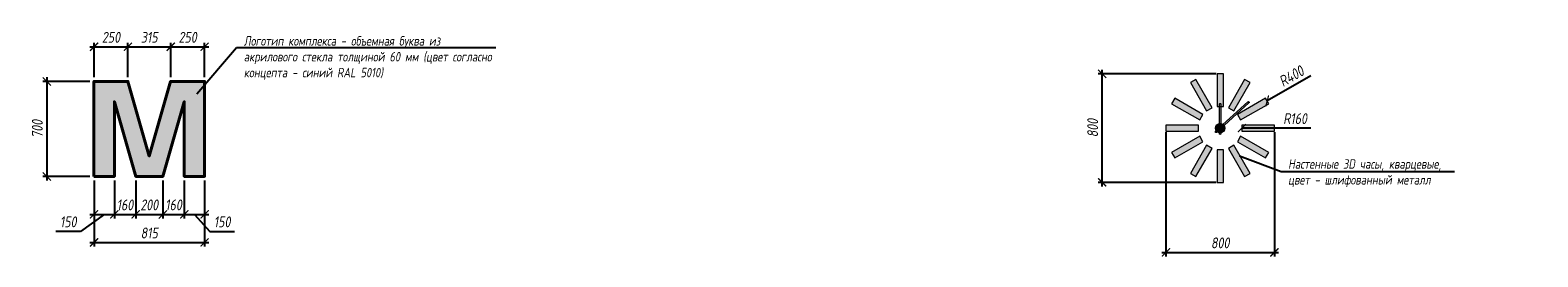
# Model space of a CAD drawing. Header units: millimetres. Extents: x 42571 to 146629, y -34435 to 73146.
# Tile 81 of 94: x 111041 to 122153, y 11965 to 13636. Entities that reach past the tile are written whole.
import ezdxf
from ezdxf import colors
from ezdxf.entities.mleader import LeaderData, LeaderLine
from ezdxf.math import Vec2, Vec3

# ---------------------------------------------------------------- set-up
doc = ezdxf.new("R2010")
doc.units = ezdxf.units.MM
doc.layers.get('Defpoints').update_dxf_attribs({"color": 31})
for name, color, linetype, lineweight in [('dim_meb', 7, 'Continuous', 5), ('wall_obm', 172, 'Continuous', 40), ('Обмерный', 8, 'Continuous', 20)]:
    doc.layers.add(name, color=color, linetype=linetype, lineweight=lineweight)
doc.styles.add('fl_iso paper', font='isocpeur.ttf', dxfattribs={"width": 0.8, "oblique": 10})
doc.dimstyles.new('In tre 20', dxfattribs={"dimscale": 0, "dimtxt": 80, "dimasz": 60, "dimexe": 30, "dimexo": 30, "dimgap": 30, "dimtad": 1, "dimdec": 0, "dimrnd": 5, "dimzin": 0, "dimdsep": 46, "dimtxsty": 'fl_iso paper', "dimblk": 'ARCHTICK', "dimcen": 0, "dimdle": 30, "dimadec": 0, "dimazin": 0, "dimtfac": 1, "dimtdec": 0, "dimtofl": 0, "dimtmove": 1, "dimatfit": 3, "dimfxl": 40, "dimtolj": 1, "dimtzin": 0, "dimarcsym": 1})

# ---------------------------------------------------------------- blocks, each defined once
blk = doc.blocks.new('_ArchTick')
at = {"color": 0, "linetype": 'ByBlock', "lineweight": 9, "const_width": 0.15}
blk.add_lwpolyline([(-0.5, -0.5), (0.5, 0.5)], dxfattribs=at)
blk = doc.blocks.new('*D737')
at = {"layer": 'Defpoints', "color": 0, "transparency": 16777216}
for p in [(111512, 12558), (112327, 12558), (112327, 12071)]:
    blk.add_point(p, dxfattribs=at)
at = {"layer": 'Обмерный', "color": 0, "lineweight": -2, "transparency": 16777216}
for p, q in [((111512, 12528), (111512, 12041)), ((112327, 12528), (112327, 12041)), ((111482, 12071), (112357, 12071))]:
    blk.add_line(p, q, dxfattribs=at)
at = {"layer": 'Обмерный', "color": 0, "lineweight": -2, "transparency": 16777216, "xscale": 60, "yscale": 60, "zscale": 60, "rotation": 180}
blk.add_blockref('_ArchTick', (111512, 12071), dxfattribs=at)
at = {"layer": 'Обмерный', "color": 0, "lineweight": -2, "transparency": 16777216, "xscale": 60, "yscale": 60, "zscale": 60}
blk.add_blockref('_ArchTick', (112327, 12071), dxfattribs=at)
at = {"layer": 'Обмерный', "color": 0, "lineweight": 20, "transparency": 16777216, "insert": (111919, 12141), "char_height": 80, "attachment_point": 5, "style": 'fl_iso paper'}
blk.add_mtext('\\A1;815', dxfattribs=at)
blk = doc.blocks.new('*D738')
at = {"layer": 'Defpoints', "color": 0, "transparency": 16777216}
for p in [(111512, 13258), (111164, 12558), (111512, 12558)]:
    blk.add_point(p, dxfattribs=at)
at = {"layer": 'Обмерный', "color": 0, "lineweight": -2, "transparency": 16777216}
for p, q in [((111482, 13258), (111134, 13258)), ((111164, 13288), (111164, 12528)), ((111482, 12558), (111134, 12558))]:
    blk.add_line(p, q, dxfattribs=at)
at = {"layer": 'Обмерный', "color": 0, "lineweight": -2, "transparency": 16777216, "xscale": 60, "yscale": 60, "zscale": 60}
for p, rotation in [((111164, 13258), 90), ((111164, 12558), 270)]:
    blk.add_blockref('_ArchTick', p, dxfattribs=dict(at, rotation=rotation))
at = {"layer": 'Обмерный', "color": 0, "lineweight": 20, "transparency": 16777216, "insert": (111094, 12908), "char_height": 80, "attachment_point": 5, "rotation": 90, "style": 'fl_iso paper'}
blk.add_mtext('\\A1;700', dxfattribs=at)
blk = doc.blocks.new('*D741')
at = {"layer": 'Defpoints', "color": 0, "transparency": 16777216}
for p in [(111512, 12558), (111662, 12558), (111662, 12278)]:
    blk.add_point(p, dxfattribs=at)
at = {"layer": 'Обмерный', "color": 0, "lineweight": -2, "transparency": 16777216}
for p, q in [((111512, 12528), (111512, 12248)), ((111662, 12528), (111662, 12248)), ((111587, 12278), (111413, 12153)), ((111482, 12278), (111692, 12278)), ((111413, 12153), (111230, 12153))]:
    blk.add_line(p, q, dxfattribs=at)
at = {"layer": 'Обмерный', "color": 0, "lineweight": -2, "transparency": 16777216, "xscale": 60, "yscale": 60, "zscale": 60, "rotation": 180}
blk.add_blockref('_ArchTick', (111512, 12278), dxfattribs=at)
at = {"layer": 'Обмерный', "color": 0, "lineweight": -2, "transparency": 16777216, "xscale": 60, "yscale": 60, "zscale": 60}
blk.add_blockref('_ArchTick', (111662, 12278), dxfattribs=at)
at = {"layer": 'Обмерный', "color": 0, "lineweight": 20, "transparency": 16777216, "insert": (111322, 12223), "char_height": 80, "attachment_point": 5, "style": 'fl_iso paper'}
blk.add_mtext('\\A1;150', dxfattribs=at)
blk = doc.blocks.new('*D742')
at = {"layer": 'Defpoints', "color": 0, "transparency": 16777216}
for p in [(111662, 12558), (111819, 12558), (111819, 12278)]:
    blk.add_point(p, dxfattribs=at)
at = {"layer": 'Обмерный', "color": 0, "lineweight": -2, "transparency": 16777216}
for p, q in [((111662, 12528), (111662, 12248)), ((111819, 12528), (111819, 12248)), ((111632, 12278), (111849, 12278))]:
    blk.add_line(p, q, dxfattribs=at)
at = {"layer": 'Обмерный', "color": 0, "lineweight": -2, "transparency": 16777216, "xscale": 60, "yscale": 60, "zscale": 60, "rotation": 180}
blk.add_blockref('_ArchTick', (111662, 12278), dxfattribs=at)
at = {"layer": 'Обмерный', "color": 0, "lineweight": -2, "transparency": 16777216, "xscale": 60, "yscale": 60, "zscale": 60}
blk.add_blockref('_ArchTick', (111819, 12278), dxfattribs=at)
at = {"layer": 'Обмерный', "color": 0, "lineweight": 20, "transparency": 16777216, "insert": (111740, 12348), "char_height": 80, "attachment_point": 5, "style": 'fl_iso paper'}
blk.add_mtext('\\A1;160', dxfattribs=at)
blk = doc.blocks.new('*D743')
at = {"layer": 'Defpoints', "color": 0, "transparency": 16777216}
for p in [(111819, 12558), (112019, 12558), (112019, 12278)]:
    blk.add_point(p, dxfattribs=at)
at = {"layer": 'Обмерный', "color": 0, "lineweight": -2, "transparency": 16777216}
for p, q in [((111819, 12528), (111819, 12248)), ((112019, 12528), (112019, 12248)), ((111789, 12278), (112049, 12278))]:
    blk.add_line(p, q, dxfattribs=at)
at = {"layer": 'Обмерный', "color": 0, "lineweight": -2, "transparency": 16777216, "xscale": 60, "yscale": 60, "zscale": 60, "rotation": 180}
blk.add_blockref('_ArchTick', (111819, 12278), dxfattribs=at)
at = {"layer": 'Обмерный', "color": 0, "lineweight": -2, "transparency": 16777216, "xscale": 60, "yscale": 60, "zscale": 60}
blk.add_blockref('_ArchTick', (112019, 12278), dxfattribs=at)
at = {"layer": 'Обмерный', "color": 0, "lineweight": 20, "transparency": 16777216, "insert": (111919, 12348), "char_height": 80, "attachment_point": 5, "style": 'fl_iso paper'}
blk.add_mtext('\\A1;200', dxfattribs=at)
blk = doc.blocks.new('*D744')
at = {"layer": 'Defpoints', "color": 0, "transparency": 16777216}
for p in [(112019, 12558), (112177, 12558), (112177, 12278)]:
    blk.add_point(p, dxfattribs=at)
at = {"layer": 'Обмерный', "color": 0, "lineweight": -2, "transparency": 16777216}
for p, q in [((112019, 12528), (112019, 12248)), ((112177, 12528), (112177, 12248)), ((111989, 12278), (112207, 12278))]:
    blk.add_line(p, q, dxfattribs=at)
at = {"layer": 'Обмерный', "color": 0, "lineweight": -2, "transparency": 16777216, "xscale": 60, "yscale": 60, "zscale": 60, "rotation": 180}
blk.add_blockref('_ArchTick', (112019, 12278), dxfattribs=at)
at = {"layer": 'Обмерный', "color": 0, "lineweight": -2, "transparency": 16777216, "xscale": 60, "yscale": 60, "zscale": 60}
blk.add_blockref('_ArchTick', (112177, 12278), dxfattribs=at)
at = {"layer": 'Обмерный', "color": 0, "lineweight": 20, "transparency": 16777216, "insert": (112098, 12348), "char_height": 80, "attachment_point": 5, "style": 'fl_iso paper'}
blk.add_mtext('\\A1;160', dxfattribs=at)
blk = doc.blocks.new('*D745')
at = {"layer": 'Defpoints', "color": 0, "transparency": 16777216}
for p in [(112177, 12558), (112327, 12558), (112327, 12278)]:
    blk.add_point(p, dxfattribs=at)
at = {"layer": 'Обмерный', "color": 0, "lineweight": -2, "transparency": 16777216}
for p, q in [((112177, 12528), (112177, 12248)), ((112327, 12528), (112327, 12248)), ((112147, 12278), (112357, 12278)), ((112252, 12278), (112365, 12153)), ((112365, 12153), (112547, 12153))]:
    blk.add_line(p, q, dxfattribs=at)
at = {"layer": 'Обмерный', "color": 0, "lineweight": -2, "transparency": 16777216, "xscale": 60, "yscale": 60, "zscale": 60, "rotation": 180}
blk.add_blockref('_ArchTick', (112177, 12278), dxfattribs=at)
at = {"layer": 'Обмерный', "color": 0, "lineweight": -2, "transparency": 16777216, "xscale": 60, "yscale": 60, "zscale": 60}
blk.add_blockref('_ArchTick', (112327, 12278), dxfattribs=at)
at = {"layer": 'Обмерный', "color": 0, "lineweight": 20, "transparency": 16777216, "insert": (112456, 12223), "char_height": 80, "attachment_point": 5, "style": 'fl_iso paper'}
blk.add_mtext('\\A1;150', dxfattribs=at)
blk = doc.blocks.new('*D746')
at = {"layer": 'Defpoints', "color": 0, "transparency": 16777216}
for p in [(111762, 13513), (111512, 13258), (111762, 13258)]:
    blk.add_point(p, dxfattribs=at)
at = {"layer": 'Обмерный', "color": 0, "lineweight": -2, "transparency": 16777216}
for p, q in [((111482, 13513), (111792, 13513)), ((111512, 13288), (111512, 13543)), ((111762, 13288), (111762, 13543))]:
    blk.add_line(p, q, dxfattribs=at)
at = {"layer": 'Обмерный', "color": 0, "lineweight": -2, "transparency": 16777216, "xscale": 60, "yscale": 60, "zscale": 60, "rotation": 180}
blk.add_blockref('_ArchTick', (111512, 13513), dxfattribs=at)
at = {"layer": 'Обмерный', "color": 0, "lineweight": -2, "transparency": 16777216, "xscale": 60, "yscale": 60, "zscale": 60}
blk.add_blockref('_ArchTick', (111762, 13513), dxfattribs=at)
at = {"layer": 'Обмерный', "color": 0, "lineweight": 20, "transparency": 16777216, "insert": (111637, 13583), "char_height": 80, "attachment_point": 5, "style": 'fl_iso paper'}
blk.add_mtext('\\A1;250', dxfattribs=at)
blk = doc.blocks.new('*D747')
at = {"layer": 'Defpoints', "color": 0, "transparency": 16777216}
for p in [(112077, 13513), (111762, 13258), (112077, 13258)]:
    blk.add_point(p, dxfattribs=at)
at = {"layer": 'Обмерный', "color": 0, "lineweight": -2, "transparency": 16777216}
for p, q in [((111732, 13513), (112107, 13513)), ((111762, 13288), (111762, 13543)), ((112077, 13288), (112077, 13543))]:
    blk.add_line(p, q, dxfattribs=at)
at = {"layer": 'Обмерный', "color": 0, "lineweight": -2, "transparency": 16777216, "xscale": 60, "yscale": 60, "zscale": 60, "rotation": 180}
blk.add_blockref('_ArchTick', (111762, 13513), dxfattribs=at)
at = {"layer": 'Обмерный', "color": 0, "lineweight": -2, "transparency": 16777216, "xscale": 60, "yscale": 60, "zscale": 60}
blk.add_blockref('_ArchTick', (112077, 13513), dxfattribs=at)
at = {"layer": 'Обмерный', "color": 0, "lineweight": 20, "transparency": 16777216, "insert": (111919, 13583), "char_height": 80, "attachment_point": 5, "style": 'fl_iso paper'}
blk.add_mtext('\\A1;315', dxfattribs=at)
blk = doc.blocks.new('*D748')
at = {"layer": 'Defpoints', "color": 0, "transparency": 16777216}
for p in [(112327, 13513), (112077, 13258), (112327, 13258)]:
    blk.add_point(p, dxfattribs=at)
at = {"layer": 'Обмерный', "color": 0, "lineweight": -2, "transparency": 16777216}
for p, q in [((112047, 13513), (112357, 13513)), ((112077, 13288), (112077, 13543)), ((112327, 13288), (112327, 13543))]:
    blk.add_line(p, q, dxfattribs=at)
at = {"layer": 'Обмерный', "color": 0, "lineweight": -2, "transparency": 16777216, "xscale": 60, "yscale": 60, "zscale": 60, "rotation": 180}
blk.add_blockref('_ArchTick', (112077, 13513), dxfattribs=at)
at = {"layer": 'Обмерный', "color": 0, "lineweight": -2, "transparency": 16777216, "xscale": 60, "yscale": 60, "zscale": 60}
blk.add_blockref('_ArchTick', (112327, 13513), dxfattribs=at)
at = {"layer": 'Обмерный', "color": 0, "lineweight": 20, "transparency": 16777216, "insert": (112202, 13583), "char_height": 80, "attachment_point": 5, "style": 'fl_iso paper'}
blk.add_mtext('\\A1;250', dxfattribs=at)
blk = doc.blocks.new('*U754')
at = {"layer": 'dim_meb'}
blk.add_lwpolyline([(-23, -120), (23, -120), (23, 120), (-23, 120)], close=True, dxfattribs=at)
blk = doc.blocks.new('*U755')
at = {"layer": 'dim_meb', "color": 0, "linetype": 'ByBlock', "lineweight": -2, "transparency": 16777216}
for p, rotation in [((190933, 35118), 30.00000000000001), ((191213, 35118), 330.0000000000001), ((190830, 35015), 60.00000000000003), ((191315, 35015), 300.0000000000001), ((190793, 34875), 90), ((191353, 34875), 270), ((190830, 34735), 120), ((191315, 34735), 240), ((190933, 34633), 150), ((191073, 34595), 180), ((191213, 34633), 210)]:
    blk.add_blockref('*U754', p, dxfattribs=dict(at, rotation=rotation))
blk.add_blockref('*U754', (191073, 35155), dxfattribs=at)
blk = doc.blocks.new('*D756')
at = {"layer": 'Defpoints', "color": 0, "transparency": 16777216}
for p in [(118942, 13314), (119812, 13314), (119812, 12514)]:
    blk.add_point(p, dxfattribs=at)
at = {"layer": 'Обмерный', "color": 0, "lineweight": -2, "transparency": 16777216}
for p, q in [((118942, 12484), (118942, 13344)), ((119782, 13314), (118912, 13314)), ((119782, 12514), (118912, 12514))]:
    blk.add_line(p, q, dxfattribs=at)
at = {"layer": 'Обмерный', "color": 0, "lineweight": -2, "transparency": 16777216, "xscale": 60, "yscale": 60, "zscale": 60}
for p, rotation in [((118942, 13314), 90), ((118942, 12514), 270)]:
    blk.add_blockref('_ArchTick', p, dxfattribs=dict(at, rotation=rotation))
at = {"layer": 'Обмерный', "color": 0, "lineweight": 20, "transparency": 16777216, "insert": (118872, 12914), "char_height": 80, "attachment_point": 5, "rotation": 90, "style": 'fl_iso paper'}
blk.add_mtext('\\A1;800', dxfattribs=at)
blk = doc.blocks.new('*D757')
at = {"layer": 'Defpoints', "color": 0, "transparency": 16777216}
for p in [(119412, 12914), (120212, 12914), (120212, 11998)]:
    blk.add_point(p, dxfattribs=at)
at = {"layer": 'Обмерный', "color": 0, "lineweight": -2, "transparency": 16777216}
for p, q in [((119412, 12884), (119412, 11968)), ((120212, 12884), (120212, 11968)), ((119382, 11998), (120242, 11998))]:
    blk.add_line(p, q, dxfattribs=at)
at = {"layer": 'Обмерный', "color": 0, "lineweight": -2, "transparency": 16777216, "xscale": 60, "yscale": 60, "zscale": 60, "rotation": 180}
blk.add_blockref('_ArchTick', (119412, 11998), dxfattribs=at)
at = {"layer": 'Обмерный', "color": 0, "lineweight": -2, "transparency": 16777216, "xscale": 60, "yscale": 60, "zscale": 60}
blk.add_blockref('_ArchTick', (120212, 11998), dxfattribs=at)
at = {"layer": 'Обмерный', "color": 0, "lineweight": 20, "transparency": 16777216, "insert": (119812, 12068), "char_height": 80, "attachment_point": 5, "style": 'fl_iso paper'}
blk.add_mtext('\\A1;800', dxfattribs=at)
blk = doc.blocks.new('*D758')
at = {"layer": 'Defpoints', "color": 0, "transparency": 16777216}
for p in [(120158, 13114), (119812, 12914)]:
    blk.add_point(p, dxfattribs=at)
at = {"layer": 'Обмерный', "color": 0, "lineweight": -2, "transparency": 16777216}
blk.add_line((120481, 13300), (120158, 13114), dxfattribs=at)
at = {"layer": 'Обмерный', "color": 0, "lineweight": -2, "transparency": 16777216, "xscale": 60, "yscale": 60, "zscale": 60, "rotation": 210.000000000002}
blk.add_blockref('_ArchTick', (120158, 13114), dxfattribs=at)
at = {"layer": 'Обмерный', "color": 0, "lineweight": 20, "transparency": 16777216, "insert": (120337, 13297), "char_height": 80, "attachment_point": 5, "rotation": 30, "style": 'fl_iso paper'}
blk.add_mtext('\\A1;R400', dxfattribs=at)
blk = doc.blocks.new('*D759')
at = {"layer": 'Defpoints', "color": 0, "transparency": 16777216}
for p in [(119812, 12914), (119972, 12914)]:
    blk.add_point(p, dxfattribs=at)
at = {"layer": 'Обмерный', "color": 0, "lineweight": -2, "transparency": 16777216}
blk.add_line((120481, 12914), (119972, 12914), dxfattribs=at)
at = {"layer": 'Обмерный', "color": 0, "lineweight": -2, "transparency": 16777216, "xscale": 60, "yscale": 60, "zscale": 60, "rotation": 180.0000000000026}
blk.add_blockref('_ArchTick', (119972, 12914), dxfattribs=at)
at = {"layer": 'Обмерный', "color": 0, "lineweight": 20, "transparency": 16777216, "insert": (120364, 12984), "char_height": 80, "attachment_point": 5, "style": 'fl_iso paper'}
blk.add_mtext('\\A1;R160', dxfattribs=at)

msp = doc.modelspace()

# ---------------------------------------------------------------- hatches: boundary and pattern name
at = {"lineweight": 13}
h = msp.add_hatch(color=253, dxfattribs=at)
h.dxf.hatch_style = 1
h.set_gradient(color1=(23, 82, 150), color2=(240, 241, 245), name='INVCURVED')
h.paths.add_polyline_path([(111511.7, 12557.5), (111511.7, 13257.5), (111761.7, 13257.5), (111919.2, 12707.5), (112076.7, 13257.5), (112326.7, 13257.5), (112326.7, 12557.5), (112176.7, 12557.5), (112176.7, 13107.5), (112019.2, 12557.5), (111819.2, 12557.5), (111661.7, 13107.5), (111661.7, 12557.5)])
at = {"layer": 'dim_meb'}
h = msp.add_hatch(color=253, dxfattribs=at)
h.dxf.hatch_style = 1
h.paths.add_polyline_path([(119788.9, 13073.5), (119834.6, 13073.5), (119834.6, 13313.5), (119788.9, 13313.5)])
h.paths.add_polyline_path([(119871.9, 13063.5), (119911.5, 13040.7), (120031.5, 13248.5), (119991.9, 13271.4)])
h.paths.add_polyline_path([(119938.9, 13013.3), (119961.7, 12973.7), (120169.6, 13093.7), (120146.7, 13133.3)])
h.paths.add_polyline_path([(119971.7, 12936.4), (119971.7, 12890.7), (120211.7, 12890.7), (120211.7, 12936.4)])
h.paths.add_polyline_path([(119961.7, 12853.3), (119938.9, 12813.7), (120146.7, 12693.7), (120169.6, 12733.3)])
h.paths.add_polyline_path([(119911.5, 12786.4), (119871.9, 12763.5), (119991.9, 12555.7), (120031.5, 12578.5)])
h.paths.add_polyline_path([(119834.6, 12753.5), (119788.9, 12753.5), (119788.9, 12513.5), (119834.6, 12513.5)])
h.paths.add_polyline_path([(119751.5, 12763.5), (119711.9, 12786.4), (119591.9, 12578.5), (119631.5, 12555.7)])
h.paths.add_polyline_path([(119684.6, 12813.7), (119661.7, 12853.3), (119453.9, 12733.3), (119476.7, 12693.7)])
h.paths.add_polyline_path([(119651.7, 12890.7), (119651.7, 12936.4), (119411.7, 12936.4), (119411.7, 12890.7)])
h.paths.add_polyline_path([(119661.7, 12973.7), (119684.6, 13013.3), (119476.7, 13133.3), (119453.9, 13093.7)])
h.paths.add_polyline_path([(119711.9, 13040.7), (119751.5, 13063.5), (119631.5, 13271.4), (119591.9, 13248.5)])
h = msp.add_hatch(color=256, dxfattribs=at)
h.dxf.hatch_style = 1
edge = h.paths.add_edge_path()
edge.add_line((119778.1, 12890.6), (120015.6, 13107.4))
edge.add_arc((120019.5, 13103.2), 5.71, 42.39305, 132.39305, ccw=False)
edge.add_arc((120019.5, 13103.2), 5.71, -47.60695, 42.39305, ccw=False)
edge.add_line((120023.3, 13099), (119785.8, 12882.2))
edge.add_arc((119782, 12886.4), 5.71, 222.39305, 312.39305, ccw=False)
edge.add_arc((119782, 12886.4), 5.71, 132.39305, 222.39305, ccw=False)
h = msp.add_hatch(color=256, dxfattribs=at)
h.dxf.hatch_style = 1
edge = h.paths.add_edge_path()
edge.add_line((119806, 12873.3), (119806, 13089.7))
edge.add_arc((119811.7, 13089.7), 5.71, 90, 180, ccw=False)
edge.add_arc((119811.7, 13089.7), 5.71, 0, 90, ccw=False)
edge.add_line((119817.4, 13089.7), (119817.4, 12873.3))
edge.add_arc((119811.7, 12873.3), 5.71, -90, 0, ccw=False)
edge.add_arc((119811.7, 12873.3), 5.71, 180, 270, ccw=False)
h = msp.add_hatch(color=253, dxfattribs=at)
h.dxf.hatch_style = 1
edge = h.paths.add_edge_path()
edge.add_arc((119811.7, 12913.5), 34.3, 0, 360)

# ---------------------------------------------------------------- linework, layer by layer
for points in [[(119778.1, 12890.6), (120015.6, 13107.4, -0.4142136), (120023.7, 13107), (120023.7, 13107, -0.4142136), (120023.3, 13099), (119785.8, 12882.2, -0.4142136), (119777.8, 12882.5), (119777.8, 12882.5, -0.4142136)], [(119806, 12873.3), (119806, 13089.7, -0.4142136), (119811.7, 13095.4), (119811.7, 13095.4, -0.4142136), (119817.4, 13089.7), (119817.4, 12873.3, -0.4142136), (119811.7, 12867.6), (119811.7, 12867.6, -0.4142136)]]:
    msp.add_lwpolyline(points, format="xyb", close=True, dxfattribs=at)
msp.add_circle((119811.7, 12913.5), 34.3, dxfattribs=at)
at = {"layer": 'wall_obm', "linetype": 'ByBlock'}
msp.add_lwpolyline([(111511.7, 12557.5), (111511.7, 13257.5), (111761.7, 13257.5), (111919.2, 12707.5), (112076.7, 13257.5), (112326.7, 13257.5), (112326.7, 12557.5), (112176.7, 12557.5), (112176.7, 13107.5), (112019.2, 12557.5), (111819.2, 12557.5), (111661.7, 13107.5), (111661.7, 12557.5)], close=True, dxfattribs=at)

# ---------------------------------------------------------------- block references
at = {"layer": 'dim_meb'}
msp.add_blockref('*U755', (-71260.9, -21961.5), dxfattribs=at)

# ---------------------------------------------------------------- dimensions: what is measured, and where the dimension line sits
at = {"layer": 'Обмерный', "color": 18, "lineweight": 20, "true_color": 0x000000, "transparency": 33554610}
for base, p1, p2, picture, middle in [((111761.7, 13513.2), (111511.7, 13257.5), (111761.7, 13257.5), '*D746', (111636.7, 13583.2)), ((112076.7, 13513.2), (111761.7, 13257.5), (112076.7, 13257.5), '*D747', (111919.2, 13583.2)), ((112326.7, 13513.2), (112076.7, 13257.5), (112326.7, 13257.5), '*D748', (112201.7, 13583.2)), ((120211.7, 11998.2), (119411.7, 12913.5), (120211.7, 12913.5), '*D757', (119811.7, 12068.2)), ((112326.7, 12071.3), (111511.7, 12557.5), (112326.7, 12557.5), '*D737', (111919.2, 12141.3)), ((112019.2, 12278.1), (111819.2, 12557.5), (112019.2, 12557.5), '*D743', (111919.2, 12348.1))]:
    dim = msp.add_linear_dim(base=base, p1=p1, p2=p2, dimstyle='In tre 20', override={"dimscale": 1}, dxfattribs=at)
    dim.commit()
    dim.dimension.update_dxf_attribs({"geometry": picture, "text_midpoint": middle})
for base, p1, p2, picture, middle in [((118941.6, 13313.5), (119811.7, 12513.5), (119811.7, 13313.5), '*D756', (118871.6, 12913.5)), ((111163.7, 12557.5), (111511.7, 13257.5), (111511.7, 12557.5), '*D738', (111093.7, 12907.5))]:
    dim = msp.add_linear_dim(base=base, p1=p1, p2=p2, angle=90, dimstyle='In tre 20', override={"dimscale": 1}, dxfattribs=at)
    dim.commit()
    dim.dimension.update_dxf_attribs({"geometry": picture, "text_midpoint": middle})
dim = msp.add_radius_dim(center=(119811.7, 12913.5), mpoint=(120158.1, 13113.5), dimstyle='In tre 20', override={"dimscale": 1}, dxfattribs=at)
dim.commit()
dim.dimension.update_dxf_attribs({"geometry": '*D758', "text_midpoint": (120336.7, 13297.5)})
dim = msp.add_radius_dim(center=(119811.7, 12913.5), mpoint=(119971.7, 12913.5), dimstyle='In tre 20', override={"dimscale": 1}, dxfattribs=at)
dim.commit()
dim.dimension.update_dxf_attribs({"geometry": '*D759', "text_midpoint": (120364.1, 12913.5), "dimtype": 164})
for base, p1, p2, picture, middle in [((111661.7, 12278.1), (111511.7, 12557.5), (111661.7, 12557.5), '*D741', (111383.1, 12153.1)), ((111819.1862846, 12278.1019108), (111661.6862846, 12557.5321551), (111819.1862846, 12557.5321551), '*D742', (111740.4362846, 12278.1019108)), ((112176.6862846, 12278.1019108), (112019.1862846, 12557.5321551), (112176.6862846, 12557.5321551), '*D744', (112097.9362846, 12278.1019108)), ((112326.7, 12278.1), (112176.7, 12557.5), (112326.7, 12557.5), '*D745', (112394.5, 12153.1))]:
    dim = msp.add_linear_dim(base=base, p1=p1, p2=p2, dimstyle='In tre 20', override={"dimscale": 1}, dxfattribs=at)
    dim.commit()
    dim.dimension.update_dxf_attribs({"geometry": picture, "text_midpoint": middle, "dimtype": 160})

# ---------------------------------------------------------------- leaders
at = {"layer": 'dim_meb', "linetype": 'ByBlock'}
ml = msp.add_multileader_mtext('Standard', dxfattribs=at)
ml.set_content('Логотип комплекса - объемная буква из акрилового стекла толщиной 60 мм (цвет согласно концепта - синий RAL 5010)', color=256, style='fl_iso paper')
ml.set_leader_properties()
ml.build(insert=Vec2(0, 0))
ml.multileader.update_dxf_attribs({"text_left_attachment_type": 6, "text_right_attachment_type": 6})
ctx = ml.context
ctx.base_point, ctx.char_height, ctx.plane_origin = Vec3(112613.7, 13507.6), 70, Vec3(112243.1, 12889)
ctx.left_attachment, ctx.right_attachment = 6, 6
notes = []
notes.append((ctx, [(1, (1, 1, 0), (112563.2, 13507.6), (1, 0), 50.5, [(1, [(112266.4, 13163.7)], 0, [])])]))
ctx.mtext.insert, ctx.mtext.width, ctx.mtext.flow_direction = Vec3(112615.7, 13591.6), 1840.308, 5
ml = msp.add_multileader_mtext('Standard', dxfattribs=at)
ml.set_content('Настенные 3D часы, кварцевые, \\Pцвет - шлифованный металл ', color=256, style='fl_iso paper')
ml.set_leader_properties()
ml.build(insert=Vec2(0, 0))
ml.multileader.update_dxf_attribs({"text_left_attachment_type": 6, "text_right_attachment_type": 6})
ctx = ml.context
ctx.base_point, ctx.char_height, ctx.plane_origin = Vec3(120310.7, 12593.5), 70, Vec3(120104.7, 11975)
ctx.left_attachment, ctx.right_attachment = 6, 6
notes.append((ctx, [(1, (1, 1, 0), (120260.2, 12593.5), (1, 0), 50.5, [(1, [(119951.5, 12711.4)], 0, [])])]))
ctx.mtext.insert, ctx.mtext.width, ctx.mtext.flow_direction = Vec3(120312.7, 12684.5), 1840.308, 5
for ctx, leaders in notes:
    for number, flags, end, landing, length, lines in leaders:
        leader = LeaderData()
        leader.index, (leader.has_last_leader_line, leader.has_dogleg_vector, leader.attachment_direction) = number, flags
        leader.last_leader_point, leader.dogleg_vector, leader.dogleg_length = Vec3(end), Vec3(landing), length
        for number, points, colour, breaks in lines:
            line = LeaderLine()
            line.index, line.vertices, line.color, line.breaks = number, Vec3.list(points), colors.encode_raw_color(colour), breaks
            leader.lines.append(line)
        ctx.leaders.append(leader)

doc.saveas('drawing.dxf')
